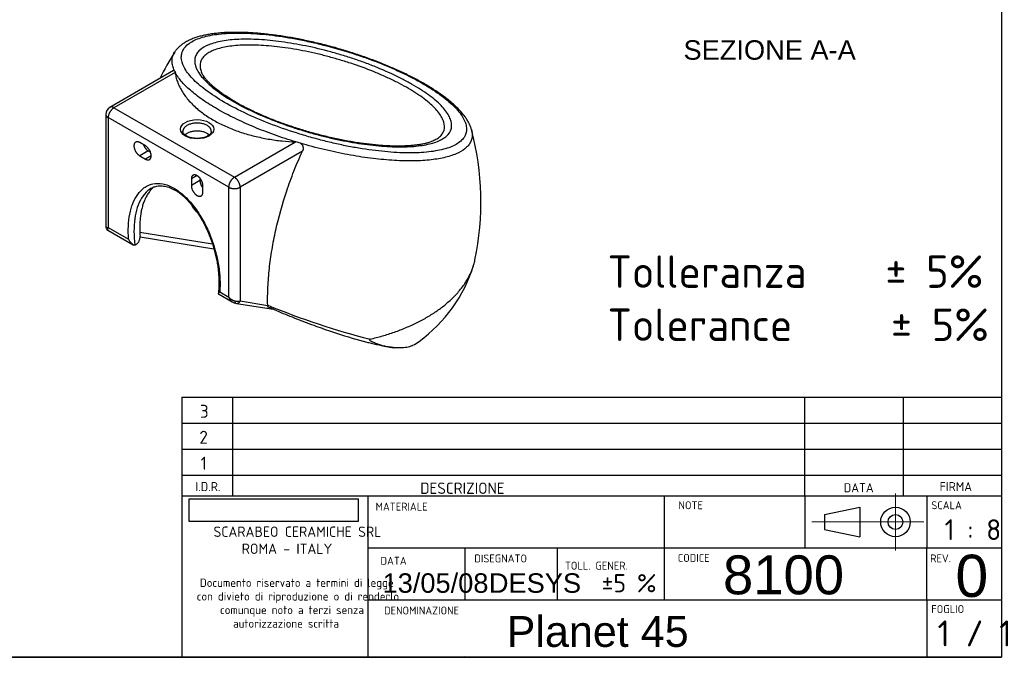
# Model space of a CAD drawing. Header units: millimetres. Extents: x 87 to 2279, y 58 to 1623.
# Tile 3 of 4: x 1065 to 2279, y 58 to 844. Entities that reach past the tile are written whole.
import ezdxf
from ezdxf.enums import TextEntityAlignment as Align
from ezdxf.lldxf.tags import DXFTag

# ---------------------------------------------------------------- set-up
doc = ezdxf.new("R2010")
doc.units = ezdxf.units.MM
for name, color, linetype in [('1', 7, 'Continuous'), ('Default', 7, 'Continuous'), ('PLANET_45', 7, 'Continuous'), ('Predefinito', 7, 'Continuous')]:
    doc.layers.add(name, color=color, linetype=linetype)
doc.styles.add('SEACAD_arial_ttf', font='arial.ttf')
doc.styles.add('SEACAD_seiso_ttf', font='seiso.ttf')
doc.styles.add('SEACAD_seiso_ttfB', font='seiso.ttf')
doc.styles.add('SEACAD_seiso_ttfBI', font='seiso.ttf')
tags = doc.linetypes.add('CENTER2', pattern=[28.575, 19.05, -3.175, 3.175, -3.175]).pattern_tags.tags
tags[10:11] = [DXFTag(74, 4), DXFTag(75, 0), DXFTag(340, '0'), DXFTag(46, 0.0), DXFTag(50, 0.0), DXFTag(44, 0.0), DXFTag(45, 0.0)]
tags[8:9] = [DXFTag(74, 4), DXFTag(75, 0), DXFTag(340, '0'), DXFTag(46, 0.0), DXFTag(50, 0.0), DXFTag(44, 0.0), DXFTag(45, 0.0)]
tags[6:7] = [DXFTag(74, 4), DXFTag(75, 0), DXFTag(340, '0'), DXFTag(46, 0.0), DXFTag(50, 0.0), DXFTag(44, 0.0), DXFTag(45, 0.0)]
tags[4:5] = [DXFTag(74, 4), DXFTag(75, 0), DXFTag(340, '0'), DXFTag(46, 0.0), DXFTag(50, 0.0), DXFTag(44, 0.0), DXFTag(45, 0.0)]
picture_1 = doc.add_image_def('image1.jpg', size_in_pixel=(300, 40))

# ---------------------------------------------------------------- blocks, each defined once
blk = doc.blocks.new('SEANNOT_GROUP5')
at = {"layer": 'Default', "color": 7, "linetype": 'Continuous', "lineweight": 0, "style": 'SEACAD_arial_ttf'}
blk.add_text('13/05/08', height=24, dxfattribs=at).set_placement((1512.4, 161.8), align=Align.TOP_LEFT)
blk = doc.blocks.new('SEANNOT_GROUP6')
at = {"layer": 'Default', "color": 7, "linetype": 'Continuous', "lineweight": 0, "style": 'SEACAD_seiso_ttfB'}
blk.add_text('1 / 1', height=32, dxfattribs=at).set_placement((2196.2, 103.7), align=Align.TOP_LEFT)
blk = doc.blocks.new('SEANNOT_GROUP7')
at = {"layer": 'Predefinito', "color": 136, "linetype": 'CENTER2', "lineweight": 9}
for p, q in [((2144.4, 260.1), (2144.4, 190.1)), ((2179.4, 225.1), (2109.4, 225.1))]:
    blk.add_line(p, q, dxfattribs=at)
blk = doc.blocks.new('SEANNOT_GROUP8')
at = {"layer": 'Predefinito', "color": 136, "linetype": 'CENTER2', "lineweight": 9}
blk.add_line((2116.7, 225.1), (2041.4, 225.1), dxfattribs=at)
blk = doc.blocks.new('SEANNOT_GROUP9')
at = {"layer": 'Predefinito', "color": 7, "linetype": 'Continuous', "lineweight": 0, "style": 'SEACAD_arial_ttf'}
blk.add_text('Planet 45', height=38, dxfattribs=at).set_placement((1665.3, 109.1), align=Align.TOP_LEFT)
blk = doc.blocks.new('SEANNOT_GROUP11')
at = {"layer": 'Predefinito', "color": 7, "linetype": 'Continuous', "lineweight": 0, "style": 'SEACAD_arial_ttf'}
blk.add_text('DESYS', height=24, dxfattribs=at).set_placement((1643.4, 161.8), align=Align.TOP_LEFT)
blk = doc.blocks.new('SEANNOT_GROUP13')
at = {"layer": 'Predefinito', "color": 7, "linetype": 'Continuous', "lineweight": 0, "style": 'SEACAD_arial_ttf'}
blk.add_text('8100', height=48, dxfattribs=at).set_placement((1931.9, 183.9), align=Align.TOP_LEFT)
blk = doc.blocks.new('SEANNOT_GROUP14')
at = {"layer": 'Predefinito', "color": 7, "linetype": 'Continuous', "lineweight": 0, "style": 'SEACAD_arial_ttf'}
blk.add_text('0', height=52, dxfattribs=at).set_placement((2218.3, 184.7), align=Align.TOP_LEFT)

msp = doc.modelspace()

# ---------------------------------------------------------------- linework, layer by layer
at = {"layer": '1', "color": 7, "linetype": 'Continuous'}
for p, q in [((2274.9, 1622.8), (2274.9, 58.3)), ((1265, 378.8), (2274.9, 378.8)), ((2032.7, 257.2), (2032.7, 378.8)), ((2154.3, 257.2), (2154.3, 378.8)), ((1265, 346.8), (2274.9, 346.8)), ((1265, 314.8), (2274.9, 314.8)), ((1265, 282.8), (2274.9, 282.8)), ((1265, 257.2), (2274.9, 257.2)), ((2032.7, 257.2), (2032.7, 193.2)), ((2183.1, 257.2), (2183.1, 193.2)), ((2056.8, 234.2), (2100.3, 243.3)), ((2100.3, 243.3), (2100.3, 206.9)), ((2056.8, 234.2), (2056.8, 216)), ((2056.8, 216), (2100.3, 206.9)), ((1494.2, 193.2), (2274.9, 193.2)), ((2183.1, 129.2), (2183.1, 193.2)), ((1494.2, 129.2), (2274.9, 129.2)), ((2183.1, 129.2), (2183.1, 59.8)), ((2274.9, 58.3), (86.9, 58.3)), ((710.3, 58.5), (2274.9, 58.5))]:
    msp.add_line(p, q, dxfattribs=at)
for radius in [18.2, 9.12]:
    msp.add_circle((2144.4, 225.1), radius, dxfattribs=at)
at = {"layer": 'PLANET_45', "color": 7, "linetype": 'Continuous'}
for p, q in [((1254.7, 781.5), (1176.4, 736.2)), ((1256.8, 779.3), (1181.4, 735.7)), ((1256.8, 779.5), (1256.8, 779.3)), ((1181.4, 735.7), (1329.8, 650)), ((1171.4, 727.5), (1171.4, 589.3)), ((1322.8, 637.7), (1174.3, 723.5)), ((1174.3, 723.5), (1174.3, 588.1)), ((1220.2, 688.8), (1213.2, 692.8)), ((1297.1, 703.5), (1297.4, 701.3)), ((1298.4, 702.5), (1298.5, 702)), ((1329.8, 650), (1405.3, 693.5)), ((1405.3, 693.5), (1405.6, 693.5)), ((1223.8, 682.6), (1213.2, 676.5)), ((1223.8, 682.6), (1226.4, 681.1)), ((1413.6, 682), (1336.9, 637.7)), ((1213.2, 676.5), (1220.2, 672.4)), ((1227.3, 676.5), (1220.2, 672.4)), ((1283.9, 652), (1276.8, 647.9)), ((1276.8, 647.9), (1276.8, 639.8)), ((1287.4, 645.9), (1276.8, 639.8)), ((1287.4, 648.9), (1287.4, 645.9)), ((1291, 631.6), (1291, 639.8)), ((1322.8, 502.3), (1322.8, 637.7)), ((1336.9, 637.7), (1336.9, 497.5)), ((1173.9, 584.9), (1205.2, 566.8)), ((1174.3, 588.1), (1199.4, 573.6)), ((1213.3, 582.2), (1302.7, 568)), ((1213.6, 576.4), (1304.5, 561.9)), ((1207.2, 566.5), (1206, 566.4)), ((1310.1, 506.3), (1327.3, 496.3)), ((1311.8, 508.7), (1322.8, 502.3)), ((1336.9, 497.5), (1370.9, 492.1)), ((1332.6, 494.6), (1377.9, 487.4)), ((1370.9, 492.1), (1370.8, 490.5)), ((1370.9, 492.1), (1370.9, 492.4))]:
    msp.add_line(p, q, dxfattribs=at)
for centre, radius, start, end in [((1548.5, 619.9), 345.6, 147.7347, 153.9585), ((1181.4, 727.5), 10, 120, 180), ((1283.2, 619.3), 350.4, 348.2866, 14.7625), ((1405.2, 682), 11.5, 58.9246, 87.8687), ((1176.4, 589.3), 5, 179.5579, 240.3823), ((1213.2, 579.8), 15.2, 204.0698, 241.6103), ((1449.6, 595.8), 183.2, 306.0661, 342.7574), ((1331.5, 502.6), 7.51, 236.1302, 253.4411), ((1336.4, 516.7), 22.4, 251.9806, 260.5236), ((1726.9, 1352.3), 930.7, 247.5102, 255.7004), ((1603, 873), 440.1, 255.8396, 259.2478), ((1526.9, 477.8), 37.7, 251.2313, 265.3068), ((1526.9, 461.8), 21.9, 261.9239, 266.9698), ((1528.9, 471.6), 31.6, 261.7323, 272.2017), ((1526.9, 477.8), 37.7, 266.0786, 267.2767), ((1530, 484.6), 46, 295.3155, 306.7526)]:
    msp.add_arc(centre, radius, start, end, dxfattribs=at)
msp.add_ellipse((1283.9, 709.2), major_axis=(-20.5, 0), ratio=0.57735, dxfattribs=at)
for points, knots in [([(1622, 708.8), (1621.8, 709.5), (1621.3, 711.2), (1620, 714.4), (1618.2, 718.2), (1615.8, 722.1), (1613, 726), (1609.8, 730), (1606.1, 734), (1602, 738), (1597.6, 741.9), (1592.8, 745.9), (1587.7, 749.8), (1582.3, 753.7), (1576.7, 757.5), (1570.7, 761.2), (1564.5, 764.9), (1558.1, 768.6), (1551.4, 772.1), (1544.5, 775.6), (1537.3, 779.1), (1529.9, 782.5), (1522.3, 785.8), (1514.5, 789.1), (1506.5, 792.3), (1498.3, 795.4), (1490, 798.4), (1481.7, 801.2), (1473.2, 804), (1464.6, 806.6), (1456, 809.2), (1447.3, 811.6), (1438.7, 813.8), (1429.9, 815.9), (1421.2, 817.9), (1412.6, 819.7), (1404, 821.4), (1395.5, 822.9), (1387.1, 824.2), (1378.8, 825.3), (1370.5, 826.3), (1362.5, 827.2), (1354.5, 827.8), (1346.7, 828.3), (1339.2, 828.6), (1331.8, 828.7), (1324.6, 828.6), (1317.7, 828.3), (1311.1, 827.8), (1304.7, 827.1), (1298.6, 826.2), (1292.8, 825.1), (1287.4, 823.8), (1282.2, 822.2), (1277.4, 820.5), (1272.9, 818.4), (1268.7, 816.1), (1265, 813.6), (1261.6, 810.9), (1258.9, 807.9), (1257, 805.6), (1256.3, 804.4), (1256.2, 804.2)], [0, 0, 0, 0, 0.007793, 0.023073, 0.039042, 0.055673, 0.072788, 0.090182, 0.107683, 0.125152, 0.142532, 0.159794, 0.176923, 0.193911, 0.210754, 0.22745, 0.243999, 0.260406, 0.276673, 0.292811, 0.309247, 0.3257, 0.342173, 0.358669, 0.375187, 0.391727, 0.408287, 0.424834, 0.441427, 0.458063, 0.474724, 0.491429, 0.508196, 0.525042, 0.541984, 0.559007, 0.575931, 0.592883, 0.609926, 0.627063, 0.644295, 0.661622, 0.679041, 0.696547, 0.714135, 0.7318, 0.749536, 0.767337, 0.7852, 0.803123, 0.821105, 0.839155, 0.856975, 0.874987, 0.893151, 0.911401, 0.929576, 0.947482, 0.964905, 0.981673, 0.997724, 1, 1, 1, 1]), ([(1317.7, 742.3), (1326.3, 737.4), (1335.5, 732.6), (1350.4, 725.7), (1355.5, 723.5), (1366, 719), (1371.4, 716.9), (1387.8, 710.6), (1399, 706.8), (1416.2, 701.5), (1422.1, 699.8), (1433.6, 696.6), (1439.3, 695.1), (1450.8, 692.3), (1456.5, 691), (1467.8, 688.6), (1473.5, 687.5), (1490.3, 684.6), (1501, 683.1), (1516.5, 681.5), (1521.5, 681.1), (1531.4, 680.4), (1536.2, 680.2), (1550.1, 680), (1558.6, 680.2), (1570.3, 681.3), (1574.1, 681.8), (1581.1, 683), (1584.4, 683.7), (1593.6, 686.1), (1598.8, 688.1), (1605.2, 691.8), (1607.1, 693.1), (1610.3, 696), (1611.7, 697.5), (1614.9, 702.3), (1616, 705.8), (1615.9, 711.6), (1615.5, 713.7), (1614.3, 717.8), (1613.5, 720), (1611.1, 724.3), (1609.7, 726.6), (1606.2, 731.2), (1604.2, 733.6), (1597.3, 740.7), (1591.7, 745.6), (1581.7, 753), (1578.2, 755.5), (1570.5, 760.5), (1566.5, 762.9), (1553.8, 770.2), (1544.6, 775), (1532.2, 780.8), (1529.6, 782), (1524.5, 784.3), (1521.9, 785.4), (1514, 788.7), (1508.7, 790.9), (1497.8, 795), (1492.3, 797), (1481.1, 800.9), (1475.3, 802.8), (1458.1, 808.2), (1446.6, 811.3), (1429.4, 815.5), (1423.6, 816.8), (1412.2, 819.2), (1406.6, 820.3), (1390, 823.3), (1379.2, 824.8), (1363.6, 826.4), (1358.5, 826.8), (1348.7, 827.4), (1344, 827.6), (1334.8, 827.8), (1330.4, 827.8), (1321.8, 827.5), (1317.7, 827.2), (1305.9, 826.1), (1299, 824.9), (1289.8, 822.5), (1287, 821.5), (1281.8, 819.5), (1279.4, 818.3), (1273.1, 814.7), (1269.9, 811.8), (1266.6, 807.1), (1265.8, 805.4), (1264.7, 801.8), (1264.4, 799.9), (1264.5, 794.1), (1265.6, 790), (1269, 783.4), (1270.5, 781.1), (1273.9, 776.5), (1275.9, 774.2), (1282.6, 767.1), (1288.2, 762.2), (1301.5, 752.3), (1309.2, 747.3), (1317.7, 742.3)], [0, 0, 0, 0, 0.03125, 0.03125, 0.046875, 0.046875, 0.0625, 0.0625, 0.09375, 0.09375, 0.109375, 0.109375, 0.125, 0.125, 0.140625, 0.140625, 0.15625, 0.15625, 0.1875, 0.1875, 0.203125, 0.203125, 0.21875, 0.21875, 0.25, 0.25, 0.265625, 0.265625, 0.28125, 0.28125, 0.3125, 0.3125, 0.328125, 0.328125, 0.34375, 0.34375, 0.375, 0.375, 0.390625, 0.390625, 0.40625, 0.40625, 0.421875, 0.421875, 0.4375, 0.4375, 0.46875, 0.46875, 0.484375, 0.484375, 0.5, 0.5, 0.53125, 0.53125, 0.539063, 0.539063, 0.546875, 0.546875, 0.5625, 0.5625, 0.578125, 0.578125, 0.59375, 0.59375, 0.625, 0.625, 0.640625, 0.640625, 0.65625, 0.65625, 0.6875, 0.6875, 0.703125, 0.703125, 0.71875, 0.71875, 0.734375, 0.734375, 0.75, 0.75, 0.78125, 0.78125, 0.796875, 0.796875, 0.8125, 0.8125, 0.84375, 0.84375, 0.859375, 0.859375, 0.875, 0.875, 0.90625, 0.90625, 0.921875, 0.921875, 0.9375, 0.9375, 0.96875, 0.96875, 1, 1, 1, 1]), ([(1590.1, 731.9), (1593.3, 727.7), (1595.4, 723.8), (1597.1, 718.2), (1597.5, 716.3), (1597.6, 712.8), (1597.4, 711.1), (1596, 706.3), (1594.1, 703.4), (1589.9, 699.5), (1588.2, 698.3), (1584.4, 696.1), (1582.3, 695), (1575.3, 692.3), (1569.9, 690.8), (1560.4, 689.2), (1557.1, 688.7), (1550.1, 688), (1546.4, 687.8), (1535, 687.4), (1526.7, 687.5), (1509, 688.5), (1499.7, 689.4), (1485.3, 691.4), (1480.4, 692.2), (1470.5, 693.9), (1465.4, 694.8), (1450, 698), (1439.7, 700.4), (1424.2, 704.6), (1419.1, 706.1), (1408.7, 709.3), (1403.5, 710.9), (1388.3, 716.1), (1378.4, 719.8), (1364.2, 725.7), (1359.5, 727.7), (1350.4, 731.9), (1346.1, 734), (1333.5, 740.4), (1325.8, 744.8), (1315.3, 751.5), (1312.1, 753.8), (1306, 758.2), (1303.2, 760.4), (1298.1, 764.8), (1295.8, 767), (1291.6, 771.3), (1289.8, 773.5), (1285.1, 779.7), (1283, 783.7), (1281.3, 789.3), (1281, 791.2), (1280.9, 794.7), (1281.1, 796.3), (1282, 799.5), (1282.7, 801.1), (1284.6, 804), (1285.8, 805.4), (1290.1, 809.3), (1293.8, 811.5), (1300.7, 814.3), (1303.3, 815.1), (1308.7, 816.6), (1311.7, 817.3), (1321, 819), (1327.9, 819.7), (1339.3, 820.1), (1343.3, 820.2), (1351.6, 820.1), (1355.9, 820), (1369, 819.2), (1378.2, 818.3), (1392.7, 816.3), (1397.7, 815.6), (1407.7, 813.8), (1412.7, 812.9), (1428, 809.8), (1438.3, 807.3), (1453.9, 803.1), (1459.2, 801.5), (1469.5, 798.4), (1474.6, 796.7), (1484.7, 793.3), (1489.7, 791.5), (1499.5, 787.8), (1504.4, 785.8), (1518.7, 779.9), (1527.7, 775.7), (1540.3, 769.3), (1544.3, 767.1), (1552.1, 762.7), (1555.8, 760.5), (1566.2, 753.8), (1572.2, 749.4), (1580, 742.7), (1582.4, 740.5), (1586.6, 736.2), (1588.5, 734), (1590.1, 731.9)], [0, 0, 0, 0, 0.03125, 0.03125, 0.046875, 0.046875, 0.0625, 0.0625, 0.09375, 0.09375, 0.109375, 0.109375, 0.125, 0.125, 0.15625, 0.15625, 0.171875, 0.171875, 0.1875, 0.1875, 0.21875, 0.21875, 0.25, 0.25, 0.265625, 0.265625, 0.28125, 0.28125, 0.3125, 0.3125, 0.328125, 0.328125, 0.34375, 0.34375, 0.375, 0.375, 0.390625, 0.390625, 0.40625, 0.40625, 0.4375, 0.4375, 0.453125, 0.453125, 0.46875, 0.46875, 0.484375, 0.484375, 0.5, 0.5, 0.53125, 0.53125, 0.546875, 0.546875, 0.5625, 0.5625, 0.578125, 0.578125, 0.59375, 0.59375, 0.625, 0.625, 0.640625, 0.640625, 0.65625, 0.65625, 0.6875, 0.6875, 0.703125, 0.703125, 0.71875, 0.71875, 0.75, 0.75, 0.765625, 0.765625, 0.78125, 0.78125, 0.8125, 0.8125, 0.828125, 0.828125, 0.84375, 0.84375, 0.859375, 0.859375, 0.875, 0.875, 0.90625, 0.90625, 0.921875, 0.921875, 0.9375, 0.9375, 0.96875, 0.96875, 0.984375, 0.984375, 1, 1, 1, 1]), ([(1581.7, 729.5), (1580.2, 731.5), (1578.4, 733.5), (1574.4, 737.7), (1572.1, 739.8), (1567.2, 744), (1564.5, 746.1), (1558.7, 750.3), (1555.6, 752.5), (1545.6, 758.9), (1538.3, 763), (1526.3, 769.1), (1522.2, 771.1), (1513.5, 775.1), (1509.1, 777), (1495.6, 782.7), (1486.2, 786.2), (1471.6, 791.1), (1466.7, 792.7), (1456.8, 795.6), (1451.9, 797), (1442.1, 799.7), (1437.2, 800.9), (1427.3, 803.3), (1422.4, 804.3), (1407.8, 807.3), (1398.3, 808.9), (1384.6, 810.7), (1380.1, 811.2), (1371.2, 812.1), (1366.9, 812.4), (1354.5, 813.1), (1346.7, 813.1), (1335.8, 812.7), (1332.3, 812.4), (1325.7, 811.7), (1322.6, 811.3), (1313.8, 809.7), (1308.6, 808.3), (1302, 805.6), (1300, 804.7), (1296.5, 802.6), (1294.9, 801.4), (1292.2, 799), (1291.1, 797.7), (1289.3, 795), (1288.6, 793.5), (1287.3, 788.9), (1287.3, 785.7), (1288.6, 781.2), (1289, 780.2), (1289.4, 779.3)], [0, 0, 0, 0, 0.015625, 0.015625, 0.03125, 0.03125, 0.046875, 0.046875, 0.0625, 0.0625, 0.09375, 0.09375, 0.109375, 0.109375, 0.125, 0.125, 0.15625, 0.15625, 0.171875, 0.171875, 0.1875, 0.1875, 0.203125, 0.203125, 0.21875, 0.21875, 0.25, 0.25, 0.265625, 0.265625, 0.28125, 0.28125, 0.3125, 0.3125, 0.328125, 0.328125, 0.34375, 0.34375, 0.375, 0.375, 0.390625, 0.390625, 0.40625, 0.40625, 0.421875, 0.421875, 0.4375, 0.4375, 0.46875, 0.46875, 0.4770861, 0.4770861, 0.4770861, 0.4770861]), ([(1255.8, 781.6), (1254.9, 783.5), (1254.3, 785.3), (1253.3, 788.9), (1253.1, 790.6), (1252.8, 795.7), (1253.5, 798.9), (1255.2, 802.7), (1255.6, 803.5), (1256.1, 804.3)], [0, 0, 0, 0, 0.015625, 0.015625, 0.03125, 0.03125, 0.0625, 0.0625, 0.07124393, 0.07124393, 0.07124393, 0.07124393]), ([(1254.8, 781.5), (1254.8, 781.5), (1254.8, 781.5), (1255, 781.6), (1255.1, 781.6), (1255.5, 781.7), (1255.6, 781.7), (1255.8, 781.6)], [0.7482086, 0.7482086, 0.7482086, 0.7482086, 0.75, 0.75, 0.875, 0.875, 1, 1, 1, 1]), ([(1255.8, 781.6), (1256, 781.5), (1256.3, 781.2), (1256.5, 780.7), (1256.6, 780.5), (1256.7, 780), (1256.8, 779.7), (1256.8, 779.5)], [0, 0, 0, 0, 0.5, 0.5, 0.75, 0.75, 1, 1, 1, 1]), ([(1405.6, 693.5), (1396.8, 696.2), (1387.9, 699.1), (1374.9, 703.8), (1370.5, 705.4), (1362.1, 708.7), (1357.9, 710.3), (1345.7, 715.4), (1337.9, 719), (1326.6, 724.5), (1322.9, 726.3), (1315.8, 730.1), (1312.3, 732), (1305.6, 735.9), (1302.4, 737.8), (1296.3, 741.7), (1293.3, 743.7), (1285, 749.5), (1280, 753.4), (1273.4, 759.1), (1271.4, 761), (1267.6, 764.8), (1265.8, 766.7), (1261.1, 772.3), (1258.6, 776), (1256.8, 779.5)], [0, 0, 0, 0, 0.125, 0.125, 0.1875, 0.1875, 0.25, 0.25, 0.375, 0.375, 0.4375, 0.4375, 0.5, 0.5, 0.5625, 0.5625, 0.625, 0.625, 0.75, 0.75, 0.8125, 0.8125, 0.875, 0.875, 1, 1, 1, 1]), ([(1580.2, 697.8), (1580.1, 697.8), (1579.6, 697.3), (1578, 696.4), (1575.6, 695.2), (1572.8, 694), (1569.5, 692.8), (1565.8, 691.8), (1561.8, 690.9), (1557.4, 690.1), (1552.6, 689.5), (1547.4, 689), (1541.8, 688.6), (1535.9, 688.4), (1529.7, 688.4), (1523.2, 688.5), (1516.4, 688.8), (1509.3, 689.3), (1502, 690), (1494.6, 690.8), (1487, 691.8), (1479.3, 692.9), (1471.5, 694.3), (1463.6, 695.7), (1455.8, 697.4), (1447.8, 699.1), (1439.8, 701.1), (1431.7, 703.1), (1423.6, 705.4), (1415.6, 707.7), (1407.6, 710.2), (1399.7, 712.8), (1391.9, 715.5), (1384.3, 718.2), (1376.9, 721.1), (1369.7, 724), (1362.7, 727), (1356, 730), (1349.6, 733), (1343.5, 736), (1337.7, 739.1), (1332.1, 742.2), (1326.7, 745.4), (1321.7, 748.6), (1316.9, 751.8), (1312.4, 754.9), (1308.3, 758.1), (1304.6, 761.1), (1301.2, 764.2), (1298.2, 767.1), (1295.6, 769.8), (1293.5, 772.4), (1291.8, 774.9), (1290.4, 777.1), (1289.7, 778.5), (1289.4, 779.2), (1289.4, 779.2)], [0, 0, 0, 0, 0.001708, 0.020909, 0.039857, 0.058764, 0.077704, 0.096728, 0.115842, 0.134945, 0.154175, 0.173685, 0.193439, 0.213398, 0.233522, 0.253768, 0.274093, 0.294454, 0.314804, 0.3351, 0.355312, 0.375412, 0.39538, 0.4152, 0.434761, 0.454382, 0.474109, 0.493904, 0.51373, 0.53354, 0.553292, 0.572953, 0.592492, 0.611884, 0.631109, 0.650154, 0.669012, 0.687681, 0.706158, 0.724323, 0.742528, 0.760847, 0.779271, 0.797787, 0.816374, 0.835004, 0.85364, 0.872234, 0.890741, 0.909116, 0.927315, 0.945299, 0.963043, 0.980545, 0.997851, 1, 1, 1, 1]), ([(1580.3, 697.8), (1581.1, 698.4), (1581.9, 699.1), (1584, 700.9), (1585.1, 702.3), (1587, 705.1), (1587.7, 706.5), (1589, 711.1), (1588.9, 714.4), (1587.3, 719.8), (1586.5, 721.7), (1584.5, 725.5), (1583.2, 727.5), (1581.7, 729.5)], [0.8979443, 0.8979443, 0.8979443, 0.8979443, 0.90625, 0.90625, 0.921875, 0.921875, 0.9375, 0.9375, 0.96875, 0.96875, 0.984375, 0.984375, 1, 1, 1, 1]), ([(1296.9, 700.9), (1296.5, 700.7), (1295.6, 700.3), (1293.8, 699.5), (1291.4, 698.8), (1288.8, 698.2), (1286.1, 697.9), (1283.3, 697.8), (1280.6, 698), (1277.9, 698.4), (1275.3, 699), (1273, 699.8), (1271, 700.8), (1269.4, 701.9), (1268.1, 703), (1267.1, 704.2), (1266.6, 705.3), (1266.4, 706.2), (1266.4, 706.6), (1266.4, 706.7)], [0, 0, 0, 0, 0.03264, 0.095449, 0.15863, 0.22218, 0.286023, 0.350045, 0.414115, 0.478071, 0.541765, 0.605071, 0.667886, 0.730185, 0.792135, 0.854161, 0.917297, 0.983944, 1, 1, 1, 1]), ([(1301.4, 706.6), (1301.3, 706.2), (1301.3, 705.6), (1300.8, 704.5), (1300, 703.3), (1298.8, 702.2), (1297.6, 701.4), (1297, 701), (1296.9, 700.9)], [0, 0, 0, 0, 0.193091, 0.392256, 0.580776, 0.781586, 0.96579, 1, 1, 1, 1]), ([(1622.1, 708.5), (1622.2, 708.2), (1622.2, 707.9), (1622.7, 705.8), (1622.9, 704.1), (1622.9, 699.1), (1622.2, 696), (1619.9, 691.7), (1619, 690.3), (1616.7, 687.6), (1615.4, 686.4), (1611, 682.8), (1607.3, 680.7), (1600.8, 677.9), (1598.5, 677), (1593.5, 675.5), (1590.8, 674.8), (1582.5, 672.9), (1576.4, 671.9), (1563, 670.6), (1555.6, 670.2), (1540.3, 670.1), (1532.3, 670.4), (1519.6, 671.2), (1515.3, 671.6), (1506.4, 672.5), (1501.9, 673), (1488.2, 674.7), (1478.9, 676.2), (1459.9, 679.7), (1450.2, 681.8), (1430.6, 686.5), (1420.8, 689), (1411.2, 691.9)], [0.6377322, 0.6377322, 0.6377322, 0.6377322, 0.640625, 0.640625, 0.65625, 0.65625, 0.6875, 0.6875, 0.703125, 0.703125, 0.71875, 0.71875, 0.75, 0.75, 0.765625, 0.765625, 0.78125, 0.78125, 0.8125, 0.8125, 0.84375, 0.84375, 0.875, 0.875, 0.890625, 0.890625, 0.90625, 0.90625, 0.9375, 0.9375, 0.96875, 0.96875, 1, 1, 1, 1]), ([(1411.2, 691.9), (1411.6, 691.6), (1411.9, 691.3), (1412.5, 690.9), (1412.6, 690.7), (1412.9, 690.4), (1413.1, 690.2), (1413.5, 689.6), (1413.8, 689.2), (1414, 688.6), (1414.1, 688.3), (1414.3, 687.9), (1414.3, 687.7), (1414.5, 687), (1414.5, 686.5), (1414.5, 685.6), (1414.5, 685.1), (1414.3, 683.7), (1414, 682.8), (1413.6, 682)], [0, 0, 0, 0, 0.125, 0.125, 0.1875, 0.1875, 0.25, 0.25, 0.375, 0.375, 0.4375, 0.4375, 0.5, 0.5, 0.625, 0.625, 0.75, 0.75, 1, 1, 1, 1]), ([(1370.9, 492.4), (1370.7, 499.6), (1370.8, 507), (1371.6, 522.1), (1372.1, 529.7), (1373.8, 545.1), (1374.9, 552.9), (1377.5, 568.8), (1379.1, 576.8), (1384.4, 600.8), (1388.9, 616.9), (1397, 641.3), (1400, 649.4), (1404.8, 661.7), (1406.5, 665.8), (1410, 673.9), (1411.7, 678), (1413.6, 682)], [0, 0, 0, 0, 0.125, 0.125, 0.25, 0.25, 0.375, 0.375, 0.5, 0.5, 0.75, 0.75, 0.875, 0.875, 0.9375, 0.9375, 1, 1, 1, 1]), ([(1199.4, 573.6), (1199, 579.2), (1198.9, 584.6), (1199.5, 594.9), (1200, 599.9), (1201.4, 606.9), (1202, 609.3), (1203.3, 613.7), (1204, 615.8), (1206.4, 621.9), (1208.4, 625.6), (1213, 632.1), (1215.8, 635), (1220.4, 638.3), (1222, 639.2), (1225.5, 640.8), (1227.4, 641.4), (1233.1, 642.7), (1237.3, 642.7), (1244, 641.4), (1246.2, 640.8), (1250.8, 639), (1253.1, 637.9), (1257.8, 635.2), (1260.1, 633.6), (1264.7, 630.1), (1267, 628.2), (1271.4, 624), (1273.6, 621.7), (1277.8, 616.8), (1279.8, 614.3), (1283.7, 609.1), (1285.5, 606.3), (1289, 600.7), (1290.7, 597.9), (1293.8, 592.1), (1295.2, 589.2), (1298, 583.3), (1299.2, 580.2), (1302.8, 571.2), (1304.7, 565.2), (1308, 553.4), (1309.3, 547.4), (1311.2, 535.8), (1311.7, 530.1), (1312.3, 519.1), (1312.2, 513.8), (1311.8, 508.7)], [0, 0, 0, 0, 0.0625, 0.0625, 0.125, 0.125, 0.15625, 0.15625, 0.1875, 0.1875, 0.25, 0.25, 0.3125, 0.3125, 0.34375, 0.34375, 0.375, 0.375, 0.4375, 0.4375, 0.46875, 0.46875, 0.5, 0.5, 0.53125, 0.53125, 0.5625, 0.5625, 0.59375, 0.59375, 0.625, 0.625, 0.65625, 0.65625, 0.6875, 0.6875, 0.71875, 0.71875, 0.75, 0.75, 0.8125, 0.8125, 0.875, 0.875, 0.9375, 0.9375, 1, 1, 1, 1]), ([(1227.3, 636.5), (1225.9, 635.6), (1224.5, 634.6), (1220.2, 631.1), (1217.7, 627.9), (1213.4, 620.9), (1211.6, 616.9), (1208.8, 608.3), (1207.8, 603.6), (1206.4, 593.8), (1206.1, 588.6), (1206.1, 577.9), (1206.5, 572.2), (1207.2, 566.5)], [0.6595024, 0.6595024, 0.6595024, 0.6595024, 0.6875, 0.6875, 0.75, 0.75, 0.8125, 0.8125, 0.875, 0.875, 0.9375, 0.9375, 1, 1, 1, 1]), ([(1227.3, 636.4), (1228.3, 636.9), (1229.9, 637.8), (1232.8, 638.8), (1235.9, 639.4), (1239.1, 639.5), (1242.3, 639.3), (1245.7, 638.7), (1249.1, 637.7), (1252.4, 636.4), (1255.8, 634.7), (1259.2, 632.7), (1262.5, 630.3), (1265.8, 627.6), (1269.2, 624.6), (1272.6, 621.2), (1275.9, 617.6), (1279.2, 613.5), (1282.4, 609.3), (1285.5, 604.7), (1288.4, 600), (1291.3, 594.9), (1294, 589.6), (1296.6, 584.1), (1299, 578.3), (1301.3, 572.3), (1303.3, 566.2), (1305.1, 560), (1306.8, 553.5), (1308.2, 547), (1309.3, 540.5), (1310.1, 534.1), (1310.6, 527.8), (1310.8, 521.6), (1310.8, 515.7), (1310.5, 510.6), (1310.1, 507.8), (1310, 506.6)], [0, 0, 0, 0, 0.026639, 0.05656, 0.085031, 0.112706, 0.139464, 0.165308, 0.190323, 0.214631, 0.238378, 0.261627, 0.284464, 0.30761, 0.331298, 0.355576, 0.380451, 0.405888, 0.43181, 0.458098, 0.484683, 0.512061, 0.540715, 0.570166, 0.60048, 0.631679, 0.663746, 0.696628, 0.730392, 0.765474, 0.800743, 0.836177, 0.87174, 0.907392, 0.94309, 0.978784, 1, 1, 1, 1]), ([(1284.3, 606.4), (1283.9, 606.7), (1283.5, 607), (1282.6, 607.9), (1282.1, 608.4), (1281.2, 609.5), (1280.7, 610), (1279.4, 611.8), (1278.6, 613), (1277.8, 614.7), (1277.7, 615), (1277.5, 615.3)], [0.5788544, 0.5788544, 0.5788544, 0.5788544, 0.625, 0.625, 0.6875, 0.6875, 0.75, 0.75, 0.875, 0.875, 0.8997243, 0.8997243, 0.8997243, 0.8997243]), ([(1207.2, 566.5), (1207.4, 566.5), (1207.6, 566.6), (1208, 566.8), (1208.3, 566.9), (1208.7, 567.1), (1208.9, 567.2), (1209.3, 567.5), (1209.5, 567.7), (1210.2, 568.2), (1210.5, 568.6), (1211.3, 569.5), (1211.6, 570), (1212.2, 571.1), (1212.5, 571.6), (1212.9, 572.7), (1213.1, 573.3), (1213.4, 574.5), (1213.5, 575.1), (1213.6, 576.2), (1213.6, 576.7), (1213.6, 577.3)], [0, 0, 0, 0, 0.0625, 0.0625, 0.125, 0.125, 0.1875, 0.1875, 0.25, 0.25, 0.375, 0.375, 0.5, 0.5, 0.625, 0.625, 0.75, 0.75, 0.875, 0.875, 1, 1, 1, 1]), ([(1311.8, 508.7), (1311.7, 508.6), (1311.6, 508.5), (1311.4, 508.3), (1311.4, 508.3), (1311.1, 508), (1310.9, 507.9), (1310.5, 507.5), (1310.3, 507.2), (1310, 506.8), (1309.9, 506.6), (1309.9, 506.4), (1310, 506.4), (1310, 506.3), (1310.1, 506.3), (1310.1, 506.3)], [0, 0, 0, 0, 0.0625, 0.0625, 0.125, 0.125, 0.25, 0.25, 0.5, 0.5, 0.75, 0.75, 0.875, 0.875, 0.9002044, 0.9002044, 0.9002044, 0.9002044]), ([(1370.8, 490.5), (1374.4, 488.9), (1378.1, 487.3), (1385.4, 484.2), (1389.1, 482.6), (1400, 478.2), (1407.2, 475.3), (1421.5, 469.8), (1428.5, 467.2), (1442.3, 462.3), (1449.1, 459.9), (1468.9, 453.5), (1481.4, 449.8), (1493.8, 446.6), (1494.6, 446.4), (1495.5, 446.2)], [0, 0, 0, 0, 0.0625, 0.0625, 0.125, 0.125, 0.25, 0.25, 0.375, 0.375, 0.5, 0.5, 0.75, 0.75, 0.7682907, 0.7682907, 0.7682907, 0.7682907]), ([(1497, 450.5), (1496.8, 450.4), (1496.7, 450.4), (1496.3, 450.2), (1496.2, 450.1), (1496.1, 449.8), (1496.1, 449.7), (1496.2, 449.5), (1496.3, 449.5), (1496.7, 449.1), (1497, 448.8), (1498.2, 448.1), (1499, 447.7), (1501.5, 446.5), (1503.3, 445.8), (1508.3, 443.9), (1511.6, 442.9), (1514.8, 442.1)], [0, 0, 0, 0, 0.015625, 0.015625, 0.03125, 0.03125, 0.046875, 0.046875, 0.0625, 0.0625, 0.125, 0.125, 0.25, 0.25, 0.5, 0.5, 1, 1, 1, 1]), ([(1514.8, 442.1), (1516.6, 441.7), (1518.4, 441.4), (1521.9, 440.9), (1523.6, 440.7), (1526.8, 440.3), (1528.4, 440.2), (1530.7, 440.1), (1531.4, 440), (1532.9, 440), (1533.6, 440), (1535.7, 440), (1537.1, 440.1), (1539.7, 440.3), (1541, 440.5), (1543.5, 440.9), (1544.7, 441.2), (1546.5, 441.8), (1547.1, 442), (1548.1, 442.3), (1548.4, 442.5), (1549, 442.7), (1549.3, 442.9), (1549.7, 443)], [0, 0, 0, 0, 0.125, 0.125, 0.25, 0.25, 0.375, 0.375, 0.4375, 0.4375, 0.5, 0.5, 0.625, 0.625, 0.75, 0.75, 0.875, 0.875, 0.9375, 0.9375, 0.96875, 0.96875, 1, 1, 1, 1])]:
    msp.add_open_spline(points, degree=3, knots=knots, dxfattribs=at)
for points in [[(1256.1, 804.3), (1256.2, 804.3), (1256.2, 804.4), (1256.2, 804.5)], [(1622, 708.7), (1622, 708.7), (1622.1, 708.6), (1622.1, 708.5)], [(1580.1, 697.7), (1580.2, 697.8), (1580.2, 697.8), (1580.3, 697.8)]]:
    msp.add_open_spline(points, degree=3, dxfattribs=at)
for points, weights in [([(1256.8, 779.3), (1267.8, 699.9), (1405.3, 693.5)], [1, 0.761256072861, 1]), ([(1181.4, 735.7), (1174.3, 731.6), (1174.3, 723.5)], [1, 0.707106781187, 1]), ([(1181.4, 735.7), (1178.4, 737.4), (1176.4, 736.2)], [1, 0.923879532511, 1]), ([(1171.4, 727.5), (1171.4, 725.1), (1174.3, 723.5)], [1, 0.923879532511, 1]), ([(1298.8, 702.2), (1283.9, 716.2), (1269, 702.2)], [1, 0.523830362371, 1]), ([(1301.4, 706.5), (1301.4, 706.6), (1301.4, 706.7)], [1, 0.999956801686, 1]), ([(1217.7, 690.2), (1219.7, 685), (1223.8, 682.6)], [1, 0.866025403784, 1]), ([(1287.4, 645.9), (1287.4, 641.2), (1291, 636.8)], [1, 0.866025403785, 1]), ([(1329.8, 650), (1322.8, 645.9), (1322.8, 637.7)], [1, 0.707106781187, 1]), ([(1336.9, 637.7), (1336.9, 645.9), (1329.8, 650)], [1, 0.707106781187, 1]), ([(1231.2, 638.4), (1210.1, 622), (1213.6, 577.3)], [1, 0.884322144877, 1]), ([(1322.8, 637.7), (1329.8, 633.6), (1336.9, 637.7)], [1, 0.707106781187, 1]), ([(1171.4, 589.3), (1171.4, 588.1), (1174.3, 588.1)], [1, 0.923879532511, 1]), ([(1174.3, 588.1), (1172.8, 585.5), (1173.9, 584.9)], [1, 0.923879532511, 1]), ([(1497, 450.5), (1611.6, 477.3), (1626.3, 548.2)], [1, 0.861154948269, 1]), ([(1322.8, 502.3), (1324.2, 498.1), (1327.3, 496.3)], [1, 0.923990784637, 1]), ([(1322.8, 502.3), (1326.7, 497.9), (1332, 497.3)], [1, 0.87683636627, 1]), ([(1332, 497.3), (1334.9, 497.1), (1336.9, 497.5)], [1, 0.959986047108, 1]), ([(1332.7, 494.6), (1335.6, 494.3), (1336.9, 497.5)], [1, 0.814798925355, 1]), ([(1329.4, 495.4), (1329.4, 495.4), (1329.5, 495.4)], [1, 0.999662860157, 1]), ([(1329.5, 495.4), (1330.7, 495.1), (1332, 497.3)], [1, 0.8704205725, 1]), ([(1332.6, 494.6), (1332.7, 494.6), (1332.7, 494.6)], [1, 0.999824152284, 1])]:
    msp.add_rational_spline(points, weights, degree=2, dxfattribs=at)
for points, weights in [([(1301.4, 706.7), (1301.4, 716.9), (1283.8, 716.8), (1266.3, 716.8), (1266.4, 706.6)], [1, 0.705796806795, 1, 0.705796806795, 1]), ([(1213.2, 692.8), (1206.1, 696.9), (1206.1, 688.8), (1206.1, 680.6), (1213.2, 676.5)], [1, 0.707106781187, 1, 0.707106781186, 1]), ([(1220.2, 672.4), (1227.3, 668.3), (1227.3, 676.5), (1227.3, 684.7), (1220.2, 688.8)], [1, 0.707106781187, 1, 0.707106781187, 1]), ([(1291, 639.8), (1291, 647.9), (1283.9, 652), (1276.8, 656.1), (1276.8, 647.9)], [1, 0.707106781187, 1, 0.707106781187, 1]), ([(1276.8, 639.8), (1276.8, 631.6), (1283.9, 627.5), (1291, 623.4), (1291, 631.6)], [1, 0.707106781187, 1, 0.707106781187, 1])]:
    msp.add_rational_spline(points, weights, degree=2, knots=[0, 0, 0, 0.5, 0.5, 1, 1, 1], dxfattribs=at)
at = {"layer": 'Predefinito', "color": 7, "linetype": 'Continuous'}
for p, q in [((1265, 378.8), (1265, 59.6)), ((1327.5, 378.8), (1327.5, 257.2)), ((1494.2, 257.2), (1494.2, 59.6)), ((1859.5, 257.2), (1859.5, 129.2)), ((1613.7, 193.2), (1613.7, 129.2)), ((1727.7, 193.2), (1727.7, 129.2)), ((1613.7, 59.8), (1613.7, 59.6))]:
    msp.add_line(p, q, dxfattribs=at)

# ---------------------------------------------------------------- block references
at = {"layer": 'Default'}
for name in ['SEANNOT_GROUP5', 'SEANNOT_GROUP6']:
    msp.add_blockref(name, (0, 0), dxfattribs=at)
at = {"layer": 'Predefinito'}
for name in ['SEANNOT_GROUP7', 'SEANNOT_GROUP8', 'SEANNOT_GROUP13', 'SEANNOT_GROUP14', 'SEANNOT_GROUP11', 'SEANNOT_GROUP9']:
    msp.add_blockref(name, (0, 0), dxfattribs=at)

# ---------------------------------------------------------------- texts
at = {"color": 7, "linetype": 'Continuous', "style": 'SEACAD_arial_ttf'}
msp.add_text('SEZIONE A-A', height=24, dxfattribs=at).set_placement((1883.2, 818.9), align=Align.TOP_LEFT)
at = {"layer": '1', "color": 7, "linetype": 'Continuous', "style": 'SEACAD_seiso_ttf'}
for s, height, p in [('MATERIALE', 9.79, (1503.8, 248.9)), ('NOTE', 9.79, (1877, 250.6)), ('SCALA', 9.79, (2188.6, 250.6)), ('1 : 8', 25.6, (2205, 228.4)), ('DATA', 9.79, (1509.9, 182.1)), ('DISEGNATO', 9.79, (1625.5, 185)), ('CODICE', 9.79, (1876.2, 185.6)), ('REV.', 9.79, (2187.2, 185.1)), ('TOLL. GENER.', 9.792, (1737.1, 176.1)), ('±5 %', 22.4, (1782.3, 160.8)), ('FOGLIO', 9.79, (2188.6, 122.6)), ('DENOMINAZIONE', 9.767, (1514.3, 120.8))]:
    msp.add_text(s, height=height, dxfattribs=at).set_placement(p, align=Align.TOP_LEFT)
at = {"layer": 'Default', "color": 7, "linetype": 'Continuous', "style": 'SEACAD_seiso_ttf'}
for s, p in [('Tolleranza    ± 5%', (1789.6, 553.7)), ('Tolerance     ± 5%', (1789.6, 488.2))]:
    msp.add_text(s, height=40, dxfattribs=at).set_placement(p, align=Align.TOP_LEFT)
at = {"layer": 'Predefinito', "color": 7, "linetype": 'Continuous'}
for s, height, style, p in [('3', 16, 'SEACAD_seiso_ttf', (1287.4, 369.5)), ('2', 16, 'SEACAD_seiso_ttf', (1286.7, 337.5)), ('1', 16, 'SEACAD_seiso_ttf', (1288.3, 305.5)), ('I.D.R.', 11.2, 'SEACAD_seiso_ttf', (1281.7, 274.3)), ('DESCRIZIONE', 14, 'SEACAD_seiso_ttf', (1558.8, 273.7)), ('DATA', 11.2, 'SEACAD_seiso_ttf', (2080.7, 272.9)), ('FIRMA', 11.2, 'SEACAD_seiso_ttf', (2198.8, 274.3)), ('SCARABEO CERAMICHE SRL', 12.8, 'SEACAD_seiso_ttfBI', (1304.1, 219.5)), ('ROMA - ITALY', 12.8, 'SEACAD_seiso_ttfBI', (1338.9, 198.5)), ('Documento riservato a termini di legge', 10.24, 'SEACAD_seiso_ttf', (1287.3, 155.3)), ('con divieto di riproduzione o di renderlo', 10.24, 'SEACAD_seiso_ttf', (1283.4, 138.5)), ('comunque noto a terzi senza ', 10.24, 'SEACAD_seiso_ttf', (1312.1, 121.8)), ('autorizzazione scritta', 10.24, 'SEACAD_seiso_ttf', (1328.2, 105))]:
    msp.add_text(s, height=height, dxfattribs=dict(at, style=style)).set_placement(p, align=Align.TOP_LEFT)

# ---------------------------------------------------------------- pictures from other files: only their frames are drawn
image = msp.add_image(picture_1, insert=(1274.3, 225.8), size_in_units=(208.2, 27.8))

doc.saveas('drawing.dxf')
